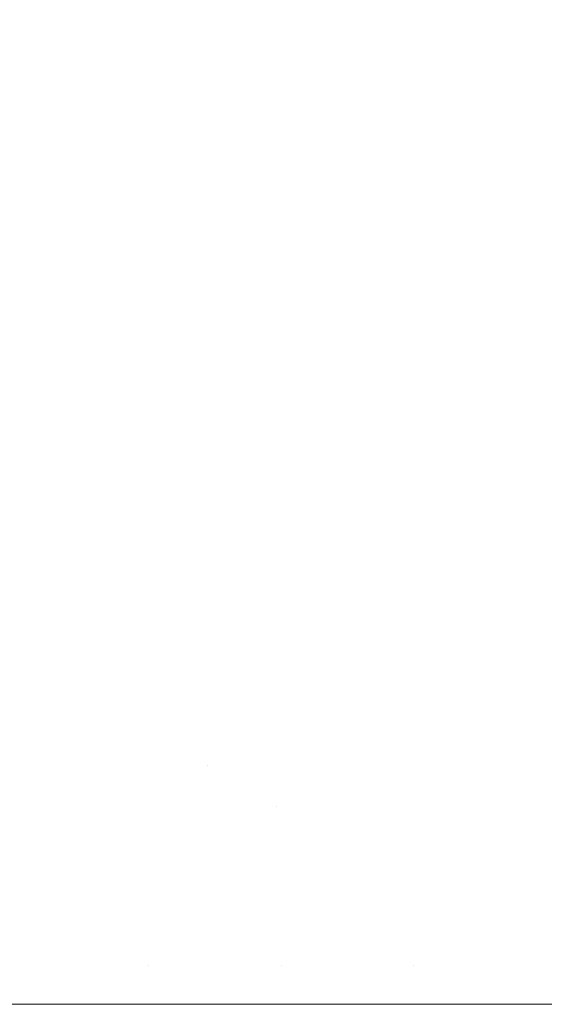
# Model space of a CAD drawing. Header units: centimetres. Extents: x -35.1 to 36.2, y 4.2 to 6.
# Tile 195 of 256: x -11.0825 to -11.061, y 5.9002 to 5.9406. Entities that reach past the tile are written whole.
import ezdxf

# ---------------------------------------------------------------- set-up
doc = ezdxf.new("R2010")
doc.units = ezdxf.units.CM
doc.header["$LTSCALE"] = 2.54
doc.layers.add('Lucido design-1', color=7, linetype='Continuous')

# ---------------------------------------------------------------- blocks, each defined once
blk = doc.blocks.new('Gruppo-4-1')
at = {"color": 7, "linetype": 'Continuous', "lineweight": 9}
for points, invisible_edges in [([(36.079692, 5.942474, -2276.231539), (-34.952766, 5.942474, -2276.231539), (-34.952766, 5.93848, -2276.229782), (36.079692, 5.93848, -2276.229782)], 5), ([(-11.080002, 5.940007, -2276.628352), (-11.082941, 5.940007, -2276.629652), (-11.083565, 5.942016, -2276.628884), (-11.080601, 5.942016, -2276.627574)], 15), ([(-11.080601, 5.942016, -2276.627574), (-11.077638, 5.942016, -2276.626332), (-11.077063, 5.940007, -2276.627121), (-11.080002, 5.940007, -2276.628352)], 15), ([(-11.071725, 5.942016, -2276.624051), (-11.071198, 5.940007, -2276.624858), (-11.077063, 5.940007, -2276.627121), (-11.077638, 5.942016, -2276.626332)], 15), ([(-11.065847, 5.942016, -2276.622029), (-11.065369, 5.940007, -2276.622852), (-11.071198, 5.940007, -2276.624858), (-11.071725, 5.942016, -2276.624051)], 15), ([(-11.060027, 5.942016, -2276.620251), (-11.059597, 5.940007, -2276.62109), (-11.065369, 5.940007, -2276.622852), (-11.065847, 5.942016, -2276.622029)], 15), ([(-11.085877, 5.940007, -2276.631021), (-11.082941, 5.940007, -2276.629652), (-11.082357, 5.938008, -2276.630371), (-11.08527, 5.938008, -2276.63173)], 15), ([(-11.079441, 5.938008, -2276.629081), (-11.082357, 5.938008, -2276.630371), (-11.082941, 5.940007, -2276.629652), (-11.080002, 5.940007, -2276.628352)], 15), ([(-11.080002, 5.940007, -2276.628352), (-11.077063, 5.940007, -2276.627121), (-11.076525, 5.938008, -2276.627859), (-11.079441, 5.938008, -2276.629081)], 15), ([(-11.076525, 5.938008, -2276.627859), (-11.077063, 5.940007, -2276.627121), (-11.071198, 5.940007, -2276.624858), (-11.070705, 5.938008, -2276.625614)], 15), ([(-11.070705, 5.938008, -2276.625614), (-11.071198, 5.940007, -2276.624858), (-11.065369, 5.940007, -2276.622852), (-11.064922, 5.938008, -2276.623624)], 15), ([(-11.064922, 5.938008, -2276.623624), (-11.065369, 5.940007, -2276.622852), (-11.059597, 5.940007, -2276.62109), (-11.059194, 5.938008, -2276.621875)], 15), ([(36.079692, 5.93848, -2276.229782), (-34.952766, 5.93848, -2276.229782), (-34.952766, 5.934414, -2276.228201), (36.079692, 5.934414, -2276.228201)], 5), ([(-11.08527, 5.938008, -2276.63173), (-11.082357, 5.938008, -2276.630371), (-11.08181, 5.936021, -2276.631043), (-11.084702, 5.936021, -2276.632392)], 15), ([(-11.078916, 5.936021, -2276.629763), (-11.08181, 5.936021, -2276.631043), (-11.082357, 5.938008, -2276.630371), (-11.079441, 5.938008, -2276.629081)], 15), ([(-11.079441, 5.938008, -2276.629081), (-11.076525, 5.938008, -2276.627859), (-11.076021, 5.936021, -2276.62855), (-11.078916, 5.936021, -2276.629763)], 15), ([(-11.070705, 5.938008, -2276.625614), (-11.070244, 5.936021, -2276.626322), (-11.076021, 5.936021, -2276.62855), (-11.076525, 5.938008, -2276.627859)], 15), ([(-11.064922, 5.938008, -2276.623624), (-11.064503, 5.936021, -2276.624346), (-11.070244, 5.936021, -2276.626322), (-11.070705, 5.938008, -2276.625614)], 15), ([(-11.059194, 5.938008, -2276.621875), (-11.058817, 5.936021, -2276.62261), (-11.064503, 5.936021, -2276.624346), (-11.064922, 5.938008, -2276.623624)], 15), ([(-11.084702, 5.936021, -2276.632392), (-11.08181, 5.936021, -2276.631043), (-11.081301, 5.934046, -2276.63167), (-11.084173, 5.934046, -2276.63301)], 15), ([(-11.078426, 5.934046, -2276.630398), (-11.081301, 5.934046, -2276.63167), (-11.08181, 5.936021, -2276.631043), (-11.078916, 5.936021, -2276.629763)], 15), ([(-11.078916, 5.936021, -2276.629763), (-11.076021, 5.936021, -2276.62855), (-11.075551, 5.934046, -2276.629194), (-11.078426, 5.934046, -2276.630398)], 15), ([(-11.075551, 5.934046, -2276.629194), (-11.076021, 5.936021, -2276.62855), (-11.070244, 5.936021, -2276.626322), (-11.069814, 5.934046, -2276.626981)], 15), ([(-11.069814, 5.934046, -2276.626981), (-11.070244, 5.936021, -2276.626322), (-11.064503, 5.936021, -2276.624346), (-11.064112, 5.934046, -2276.625019)], 15), ([(-11.064112, 5.934046, -2276.625019), (-11.064503, 5.936021, -2276.624346), (-11.058817, 5.936021, -2276.62261), (-11.058465, 5.934046, -2276.623295)], 15), ([(36.079692, 5.934414, -2276.228201), (-34.952766, 5.934414, -2276.228201), (-34.952766, 5.930283, -2276.226798), (36.079692, 5.930283, -2276.226798)], 5), ([(-11.084173, 5.934046, -2276.63301), (-11.081301, 5.934046, -2276.63167), (-11.080827, 5.932086, -2276.632253), (-11.08368, 5.932086, -2276.633584)], 15), ([(-11.077971, 5.932086, -2276.630989), (-11.080827, 5.932086, -2276.632253), (-11.081301, 5.934046, -2276.63167), (-11.078426, 5.934046, -2276.630398)], 15), ([(-11.078426, 5.934046, -2276.630398), (-11.075551, 5.934046, -2276.629194), (-11.075114, 5.932086, -2276.629793), (-11.077971, 5.932086, -2276.630989)], 15), ([(-11.069814, 5.934046, -2276.626981), (-11.069414, 5.932086, -2276.627594), (-11.075114, 5.932086, -2276.629793), (-11.075551, 5.934046, -2276.629194)], 15), ([(-11.064112, 5.934046, -2276.625019), (-11.063749, 5.932086, -2276.625644), (-11.069414, 5.932086, -2276.627594), (-11.069814, 5.934046, -2276.626981)], 15), ([(-11.058465, 5.934046, -2276.623295), (-11.058139, 5.932086, -2276.623931), (-11.063749, 5.932086, -2276.625644), (-11.064112, 5.934046, -2276.625019)], 15), ([(-11.08368, 5.932086, -2276.633584), (-11.080827, 5.932086, -2276.632253), (-11.080388, 5.930141, -2276.632793), (-11.083224, 5.930141, -2276.634116)], 15), ([(-11.077549, 5.930141, -2276.631537), (-11.080388, 5.930141, -2276.632793), (-11.080827, 5.932086, -2276.632253), (-11.077971, 5.932086, -2276.630989)], 15), ([(-11.077971, 5.932086, -2276.630989), (-11.075114, 5.932086, -2276.629793), (-11.07471, 5.930141, -2276.630348), (-11.077549, 5.930141, -2276.631537)], 15), ([(-11.07471, 5.930141, -2276.630348), (-11.075114, 5.932086, -2276.629793), (-11.069414, 5.932086, -2276.627594), (-11.069044, 5.930141, -2276.628162)], 15), ([(-11.069044, 5.930141, -2276.628162), (-11.069414, 5.932086, -2276.627594), (-11.063749, 5.932086, -2276.625644), (-11.063413, 5.930141, -2276.626224)], 15), ([(-11.063413, 5.930141, -2276.626224), (-11.063749, 5.932086, -2276.625644), (-11.058139, 5.932086, -2276.623931), (-11.057836, 5.930141, -2276.624522)], 15), ([(36.079692, 5.930283, -2276.226798), (-34.952766, 5.930283, -2276.226798), (-34.952766, 5.926094, -2276.225577), (36.079692, 5.926094, -2276.225577)], 5), ([(-11.083224, 5.930141, -2276.634116), (-11.080388, 5.930141, -2276.632793), (-11.079982, 5.928212, -2276.633292), (-11.082803, 5.928212, -2276.634607)], 15), ([(-11.077159, 5.928212, -2276.632043), (-11.079982, 5.928212, -2276.633292), (-11.080388, 5.930141, -2276.632793), (-11.077549, 5.930141, -2276.631537)], 15), ([(-11.077549, 5.930141, -2276.631537), (-11.07471, 5.930141, -2276.630348), (-11.074336, 5.928212, -2276.63086), (-11.077159, 5.928212, -2276.632043)], 15), ([(-11.069044, 5.930141, -2276.628162), (-11.068702, 5.928212, -2276.628687), (-11.074336, 5.928212, -2276.63086), (-11.07471, 5.930141, -2276.630348)], 15), ([(-11.063413, 5.930141, -2276.626224), (-11.063102, 5.928212, -2276.62676), (-11.068702, 5.928212, -2276.628687), (-11.069044, 5.930141, -2276.628162)], 15), ([(-11.057836, 5.930141, -2276.624522), (-11.057556, 5.928212, -2276.625067), (-11.063102, 5.928212, -2276.62676), (-11.063413, 5.930141, -2276.626224)], 15), ([(-11.082415, 5.926301, -2276.635059), (-11.085215, 5.926301, -2276.636437), (-11.085617, 5.928212, -2276.635992), (-11.082803, 5.928212, -2276.634607)], 15), ([(-11.082803, 5.928212, -2276.634607), (-11.079982, 5.928212, -2276.633292), (-11.07961, 5.926301, -2276.63375), (-11.082415, 5.926301, -2276.635059)], 15), ([(-11.076801, 5.926301, -2276.632508), (-11.07961, 5.926301, -2276.63375), (-11.079982, 5.928212, -2276.633292), (-11.077159, 5.928212, -2276.632043)], 15), ([(-11.077159, 5.928212, -2276.632043), (-11.074336, 5.928212, -2276.63086), (-11.073992, 5.926301, -2276.631332), (-11.076801, 5.926301, -2276.632508)], 15), ([(-11.073992, 5.926301, -2276.631332), (-11.074336, 5.928212, -2276.63086), (-11.068702, 5.928212, -2276.628687), (-11.068387, 5.926301, -2276.629169)], 15), ([(-11.068387, 5.926301, -2276.629169), (-11.068702, 5.928212, -2276.628687), (-11.063102, 5.928212, -2276.62676), (-11.062816, 5.926301, -2276.627252)], 15), ([(-11.062816, 5.926301, -2276.627252), (-11.063102, 5.928212, -2276.62676), (-11.057556, 5.928212, -2276.625067), (-11.057299, 5.926301, -2276.625568)], 15), ([(36.079692, 5.926094, -2276.225577), (-34.952766, 5.926094, -2276.225577), (-34.952766, 5.921856, -2276.22454), (36.079692, 5.921856, -2276.22454)], 5), ([(-11.08206, 5.924408, -2276.635473), (-11.084847, 5.924408, -2276.636844), (-11.085215, 5.926301, -2276.636437), (-11.082415, 5.926301, -2276.635059)], 15), ([(-11.082415, 5.926301, -2276.635059), (-11.07961, 5.926301, -2276.63375), (-11.079268, 5.924408, -2276.634171), (-11.08206, 5.924408, -2276.635473)], 15), ([(-11.076473, 5.924408, -2276.632934), (-11.079268, 5.924408, -2276.634171), (-11.07961, 5.926301, -2276.63375), (-11.076801, 5.926301, -2276.632508)], 15), ([(-11.076801, 5.926301, -2276.632508), (-11.073992, 5.926301, -2276.631332), (-11.073677, 5.924408, -2276.631763), (-11.076473, 5.924408, -2276.632934)], 15), ([(-11.068387, 5.926301, -2276.629169), (-11.068099, 5.924408, -2276.629611), (-11.073677, 5.924408, -2276.631763), (-11.073992, 5.926301, -2276.631332)], 15), ([(-11.062816, 5.926301, -2276.627252), (-11.062555, 5.924408, -2276.627703), (-11.068099, 5.924408, -2276.629611), (-11.068387, 5.926301, -2276.629169)], 15), ([(-11.057299, 5.926301, -2276.625568), (-11.057064, 5.924408, -2276.626027), (-11.062555, 5.924408, -2276.627703), (-11.062816, 5.926301, -2276.627252)], 15), ([(-11.081737, 5.922535, -2276.635851), (-11.084511, 5.922535, -2276.637215), (-11.084847, 5.924408, -2276.636844), (-11.08206, 5.924408, -2276.635473)], 15), ([(-11.08206, 5.924408, -2276.635473), (-11.079268, 5.924408, -2276.634171), (-11.078957, 5.922535, -2276.634553), (-11.081737, 5.922535, -2276.635851)], 15), ([(-11.076174, 5.922535, -2276.633323), (-11.078957, 5.922535, -2276.634553), (-11.079268, 5.924408, -2276.634171), (-11.076473, 5.924408, -2276.632934)], 15), ([(-11.076473, 5.924408, -2276.632934), (-11.073677, 5.924408, -2276.631763), (-11.07339, 5.922535, -2276.632157), (-11.076174, 5.922535, -2276.633323)], 15), ([(-11.07339, 5.922535, -2276.632157), (-11.073677, 5.924408, -2276.631763), (-11.068099, 5.924408, -2276.629611), (-11.067836, 5.922535, -2276.630014)], 15), ([(-11.067836, 5.922535, -2276.630014), (-11.068099, 5.924408, -2276.629611), (-11.062555, 5.924408, -2276.627703), (-11.062316, 5.922535, -2276.628114)], 15), ([(-11.062316, 5.922535, -2276.628114), (-11.062555, 5.924408, -2276.627703), (-11.057064, 5.924408, -2276.626027), (-11.056849, 5.922535, -2276.626445)], 15), ([(-11.081444, 5.920683, -2276.636192), (-11.084207, 5.920683, -2276.637552), (-11.084511, 5.922535, -2276.637215), (-11.081737, 5.922535, -2276.635851)], 15), ([(-11.081737, 5.922535, -2276.635851), (-11.078957, 5.922535, -2276.634553), (-11.078675, 5.920683, -2276.6349), (-11.081444, 5.920683, -2276.636192)], 15), ([(-11.075903, 5.920683, -2276.633674), (-11.078675, 5.920683, -2276.6349), (-11.078957, 5.922535, -2276.634553), (-11.076174, 5.922535, -2276.633323)], 15), ([(-11.076174, 5.922535, -2276.633323), (-11.07339, 5.922535, -2276.632157), (-11.07313, 5.920683, -2276.632513), (-11.075903, 5.920683, -2276.633674)], 15), ([(-11.067836, 5.922535, -2276.630014), (-11.067598, 5.920683, -2276.630379), (-11.07313, 5.920683, -2276.632513), (-11.07339, 5.922535, -2276.632157)], 15), ([(-11.062316, 5.922535, -2276.628114), (-11.0621, 5.920683, -2276.628487), (-11.067598, 5.920683, -2276.630379), (-11.067836, 5.922535, -2276.630014)], 15), ([(-11.056849, 5.922535, -2276.626445), (-11.056655, 5.920683, -2276.626824), (-11.0621, 5.920683, -2276.628487), (-11.062316, 5.922535, -2276.628114)], 15), ([(36.079692, 5.920679, -2276.224306), (36.079692, 5.921856, -2276.22454), (-34.952766, 5.921856, -2276.22454), (-34.952766, 5.920679, -2276.224306)], 10), ([(-34.952766, 5.920679, -2276.224306), (-34.952766, 5.917577, -2276.223689), (36.079692, 5.917577, -2276.223689), (36.079692, 5.920679, -2276.224306)], 10), ([(-11.081181, 5.918851, -2276.6365), (-11.083934, 5.918851, -2276.637854), (-11.084207, 5.920683, -2276.637552), (-11.081444, 5.920683, -2276.636192)], 15), ([(-11.081444, 5.920683, -2276.636192), (-11.078675, 5.920683, -2276.6349), (-11.078421, 5.918851, -2276.635212), (-11.081181, 5.918851, -2276.6365)], 15), ([(-11.075659, 5.918851, -2276.633991), (-11.078421, 5.918851, -2276.635212), (-11.078675, 5.920683, -2276.6349), (-11.075903, 5.920683, -2276.633674)], 15), ([(-11.075903, 5.920683, -2276.633674), (-11.07313, 5.920683, -2276.632513), (-11.072897, 5.918851, -2276.632834), (-11.075659, 5.918851, -2276.633991)], 15), ([(-11.072897, 5.918851, -2276.632834), (-11.07313, 5.920683, -2276.632513), (-11.067598, 5.920683, -2276.630379), (-11.067384, 5.918851, -2276.630707)], 15), ([(-11.067384, 5.918851, -2276.630707), (-11.067598, 5.920683, -2276.630379), (-11.0621, 5.920683, -2276.628487), (-11.061906, 5.918851, -2276.628822)], 15), ([(-11.061906, 5.918851, -2276.628822), (-11.0621, 5.920683, -2276.628487), (-11.056655, 5.920683, -2276.626824), (-11.05648, 5.918851, -2276.627165)], 15), ([(-11.080945, 5.91704, -2276.636775), (-11.083689, 5.91704, -2276.638125), (-11.083934, 5.918851, -2276.637854), (-11.081181, 5.918851, -2276.6365)], 15), ([(-11.081181, 5.918851, -2276.6365), (-11.078421, 5.918851, -2276.635212), (-11.078195, 5.91704, -2276.635491), (-11.080945, 5.91704, -2276.636775)], 15), ([(-11.075441, 5.91704, -2276.634274), (-11.078195, 5.91704, -2276.635491), (-11.078421, 5.918851, -2276.635212), (-11.075659, 5.918851, -2276.633991)], 15), ([(-11.075659, 5.918851, -2276.633991), (-11.072897, 5.918851, -2276.632834), (-11.072688, 5.91704, -2276.63312), (-11.075441, 5.91704, -2276.634274)], 15), ([(-11.067384, 5.918851, -2276.630707), (-11.067193, 5.91704, -2276.631), (-11.072688, 5.91704, -2276.63312), (-11.072897, 5.918851, -2276.632834)], 15), ([(-11.061906, 5.918851, -2276.628822), (-11.061732, 5.91704, -2276.629121), (-11.067193, 5.91704, -2276.631), (-11.067384, 5.918851, -2276.630707)], 15), ([(-11.05648, 5.918851, -2276.627165), (-11.056323, 5.91704, -2276.62747), (-11.061732, 5.91704, -2276.629121), (-11.061906, 5.918851, -2276.628822)], 15), ([(36.079692, 5.917039, -2276.223606), (36.079692, 5.917577, -2276.223689), (-34.952766, 5.917577, -2276.223689), (-34.952766, 5.917039, -2276.223606)], 10), ([(-34.952766, 5.917039, -2276.223606), (-34.952766, 5.913486, -2276.22306), (36.079692, 5.913486, -2276.22306), (36.079692, 5.917039, -2276.223606)], 10), ([(-11.080737, 5.915252, -2276.637018), (-11.083473, 5.915252, -2276.638364), (-11.083689, 5.91704, -2276.638125), (-11.080945, 5.91704, -2276.636775)], 15), ([(-11.080945, 5.91704, -2276.636775), (-11.078195, 5.91704, -2276.635491), (-11.077994, 5.915252, -2276.635738), (-11.080737, 5.915252, -2276.637018)], 15), ([(-11.075248, 5.915252, -2276.634524), (-11.077994, 5.915252, -2276.635738), (-11.078195, 5.91704, -2276.635491), (-11.075441, 5.91704, -2276.634274)], 15), ([(-11.075441, 5.91704, -2276.634274), (-11.072688, 5.91704, -2276.63312), (-11.072503, 5.915252, -2276.633373), (-11.075248, 5.915252, -2276.634524)], 15), ([(-11.072503, 5.915252, -2276.633373), (-11.072688, 5.91704, -2276.63312), (-11.067193, 5.91704, -2276.631), (-11.067024, 5.915252, -2276.63126)], 15), ([(-11.067024, 5.915252, -2276.63126), (-11.067193, 5.91704, -2276.631), (-11.061732, 5.91704, -2276.629121), (-11.061578, 5.915252, -2276.629386)], 15), ([(-11.061578, 5.915252, -2276.629386), (-11.061732, 5.91704, -2276.629121), (-11.056323, 5.91704, -2276.62747), (-11.056185, 5.915252, -2276.627739)], 15), ([(-11.080554, 5.913486, -2276.63723), (-11.083284, 5.913486, -2276.638573), (-11.083473, 5.915252, -2276.638364), (-11.080737, 5.915252, -2276.637018)], 15), ([(-11.080737, 5.915252, -2276.637018), (-11.077994, 5.915252, -2276.635738), (-11.077819, 5.913486, -2276.635954), (-11.080554, 5.913486, -2276.63723)], 15), ([(-11.07508, 5.913486, -2276.634742), (-11.077819, 5.913486, -2276.635954), (-11.077994, 5.915252, -2276.635738), (-11.075248, 5.915252, -2276.634524)], 15), ([(-11.075248, 5.915252, -2276.634524), (-11.072503, 5.915252, -2276.633373), (-11.072341, 5.913486, -2276.633595), (-11.07508, 5.913486, -2276.634742)], 15), ([(-11.067024, 5.915252, -2276.63126), (-11.066876, 5.913486, -2276.631487), (-11.072341, 5.913486, -2276.633595), (-11.072503, 5.915252, -2276.633373)], 15), ([(-11.061578, 5.915252, -2276.629386), (-11.061444, 5.913486, -2276.629617), (-11.066876, 5.913486, -2276.631487), (-11.067024, 5.915252, -2276.63126)], 15), ([(-11.056185, 5.915252, -2276.627739), (-11.056064, 5.913486, -2276.627975), (-11.061444, 5.913486, -2276.629617), (-11.061578, 5.915252, -2276.629386)], 15), ([(-34.952766, 5.913486, -2276.22306), (-34.952766, 5.913265, -2276.223025), (36.079692, 5.913265, -2276.223025), (36.079692, 5.913486, -2276.22306)], 10), ([(-11.080397, 5.911744, -2276.637414), (-11.083121, 5.911744, -2276.638753), (-11.083284, 5.913486, -2276.638573), (-11.080554, 5.913486, -2276.63723)], 15), ([(-11.080554, 5.913486, -2276.63723), (-11.077819, 5.913486, -2276.635954), (-11.077667, 5.911744, -2276.63614), (-11.080397, 5.911744, -2276.637414)], 15), ([(-11.074934, 5.911744, -2276.634931), (-11.077667, 5.911744, -2276.63614), (-11.077819, 5.913486, -2276.635954), (-11.07508, 5.913486, -2276.634742)], 15), ([(-11.07508, 5.913486, -2276.634742), (-11.072341, 5.913486, -2276.633595), (-11.072202, 5.911744, -2276.633786), (-11.074934, 5.911744, -2276.634931)], 15), ([(-11.072202, 5.911744, -2276.633786), (-11.072341, 5.913486, -2276.633595), (-11.066876, 5.913486, -2276.631487), (-11.066748, 5.911744, -2276.631683)], 15), ([(-11.066748, 5.911744, -2276.631683), (-11.066876, 5.913486, -2276.631487), (-11.061444, 5.913486, -2276.629617), (-11.061328, 5.911744, -2276.629817)], 15), ([(-11.061328, 5.911744, -2276.629817), (-11.061444, 5.913486, -2276.629617), (-11.056064, 5.913486, -2276.627975), (-11.05596, 5.911744, -2276.628178)], 15), ([(36.079692, 5.910022, -2276.22267), (36.079692, 5.913265, -2276.223025), (-34.952766, 5.913265, -2276.223025), (-34.952766, 5.910022, -2276.22267)], 10), ([(-11.080264, 5.910024, -2276.637569), (-11.082983, 5.910024, -2276.638906), (-11.083121, 5.911744, -2276.638753), (-11.080397, 5.911744, -2276.637414)], 15), ([(-11.080397, 5.911744, -2276.637414), (-11.077667, 5.911744, -2276.63614), (-11.077539, 5.910024, -2276.636298), (-11.080264, 5.910024, -2276.637569)], 15), ([(-11.074811, 5.910024, -2276.635091), (-11.077539, 5.910024, -2276.636298), (-11.077667, 5.911744, -2276.63614), (-11.074934, 5.911744, -2276.634931)], 15), ([(-11.074934, 5.911744, -2276.634931), (-11.072202, 5.911744, -2276.633786), (-11.072083, 5.910024, -2276.633948), (-11.074811, 5.910024, -2276.635091)], 15), ([(-11.066748, 5.911744, -2276.631683), (-11.06664, 5.910024, -2276.631849), (-11.072083, 5.910024, -2276.633948), (-11.072202, 5.911744, -2276.633786)], 15), ([(-11.061328, 5.911744, -2276.629817), (-11.06123, 5.910024, -2276.629987), (-11.06664, 5.910024, -2276.631849), (-11.066748, 5.911744, -2276.631683)], 15), ([(-11.05596, 5.911744, -2276.628178), (-11.055871, 5.910024, -2276.628351), (-11.06123, 5.910024, -2276.629987), (-11.061328, 5.911744, -2276.629817)], 15), ([(-34.952766, 5.910022, -2276.22267), (-34.952766, 5.908928, -2276.22255), (36.079692, 5.908928, -2276.22255), (36.079692, 5.910022, -2276.22267)], 10), ([(-11.080154, 5.908329, -2276.637697), (-11.082869, 5.908329, -2276.639033), (-11.082983, 5.910024, -2276.638906), (-11.080264, 5.910024, -2276.637569)], 15), ([(-11.080264, 5.910024, -2276.637569), (-11.077539, 5.910024, -2276.636298), (-11.077433, 5.908329, -2276.636428), (-11.080154, 5.908329, -2276.637697)], 15), ([(-11.077433, 5.908329, -2276.636428), (-11.077539, 5.910024, -2276.636298), (-11.074811, 5.910024, -2276.635091)], 11), ([(-11.071986, 5.908329, -2276.634082), (-11.077433, 5.908329, -2276.636428), (-11.074811, 5.910024, -2276.635091)], 11), ([(-11.074811, 5.910024, -2276.635091), (-11.072083, 5.910024, -2276.633948), (-11.071986, 5.908329, -2276.634082)], 11), ([(-11.071986, 5.908329, -2276.634082), (-11.072083, 5.910024, -2276.633948), (-11.06664, 5.910024, -2276.631849), (-11.06655, 5.908329, -2276.631986)], 15), ([(-11.06655, 5.908329, -2276.631986), (-11.06664, 5.910024, -2276.631849), (-11.06123, 5.910024, -2276.629987), (-11.061148, 5.908329, -2276.630127)], 15), ([(-11.061148, 5.908329, -2276.630127), (-11.06123, 5.910024, -2276.629987), (-11.055871, 5.910024, -2276.628351), (-11.055798, 5.908329, -2276.628493)], 15), ([(36.079692, 5.908928, -2276.22255), (-34.952766, 5.908928, -2276.22255), (-34.952766, 5.904574, -2276.222265), (36.079692, 5.904574, -2276.222265)], 5), ([(-11.080066, 5.906657, -2276.6378), (-11.082777, 5.906657, -2276.639134), (-11.082869, 5.908329, -2276.639033), (-11.080154, 5.908329, -2276.637697)], 15), ([(-11.080154, 5.908329, -2276.637697), (-11.077433, 5.908329, -2276.636428), (-11.077348, 5.906657, -2276.636532), (-11.080066, 5.906657, -2276.6378)], 15), ([(-11.071986, 5.908329, -2276.634082), (-11.071908, 5.906657, -2276.63419), (-11.077348, 5.906657, -2276.636532), (-11.077433, 5.908329, -2276.636428)], 15), ([(-11.06655, 5.908329, -2276.631986), (-11.066479, 5.906657, -2276.632095), (-11.071908, 5.906657, -2276.63419), (-11.071986, 5.908329, -2276.634082)], 15), ([(-11.061148, 5.908329, -2276.630127), (-11.061083, 5.906657, -2276.630239), (-11.066479, 5.906657, -2276.632095), (-11.06655, 5.908329, -2276.631986)], 15), ([(-11.055798, 5.908329, -2276.628493), (-11.05574, 5.906657, -2276.628607), (-11.061083, 5.906657, -2276.630239), (-11.061148, 5.908329, -2276.630127)], 15), ([(-11.079999, 5.905009, -2276.637878), (-11.082708, 5.905009, -2276.639211), (-11.082777, 5.906657, -2276.639134), (-11.080066, 5.906657, -2276.6378)], 15), ([(-11.080066, 5.906657, -2276.6378), (-11.077348, 5.906657, -2276.636532), (-11.077284, 5.905009, -2276.636612), (-11.079999, 5.905009, -2276.637878)], 15), ([(-11.077284, 5.905009, -2276.636612), (-11.077348, 5.906657, -2276.636532), (-11.071908, 5.906657, -2276.63419), (-11.071848, 5.905009, -2276.634271)], 15), ([(-11.071848, 5.905009, -2276.634271), (-11.071908, 5.906657, -2276.63419), (-11.066479, 5.906657, -2276.632095), (-11.066424, 5.905009, -2276.632179)], 15), ([(-11.066424, 5.905009, -2276.632179), (-11.066479, 5.906657, -2276.632095), (-11.061083, 5.906657, -2276.630239), (-11.061034, 5.905009, -2276.630324)], 15), ([(-11.061034, 5.905009, -2276.630324), (-11.061083, 5.906657, -2276.630239), (-11.05574, 5.906657, -2276.628607), (-11.055695, 5.905009, -2276.628694)], 15), ([(-11.079952, 5.903386, -2276.637933), (-11.082659, 5.903386, -2276.639265), (-11.082708, 5.905009, -2276.639211), (-11.079999, 5.905009, -2276.637878)], 15), ([(-11.079999, 5.905009, -2276.637878), (-11.077284, 5.905009, -2276.636612), (-11.077239, 5.903386, -2276.636667), (-11.079952, 5.903386, -2276.637933)], 15), ([(-11.071848, 5.905009, -2276.634271), (-11.071807, 5.903386, -2276.634328), (-11.077239, 5.903386, -2276.636667), (-11.077284, 5.905009, -2276.636612)], 15), ([(-11.066424, 5.905009, -2276.632179), (-11.066386, 5.903386, -2276.632237), (-11.071807, 5.903386, -2276.634328), (-11.071848, 5.905009, -2276.634271)], 15), ([(-11.061034, 5.905009, -2276.630324), (-11.060999, 5.903386, -2276.630383), (-11.066386, 5.903386, -2276.632237), (-11.066424, 5.905009, -2276.632179)], 15), ([(-11.055695, 5.905009, -2276.628694), (-11.055664, 5.903386, -2276.628754), (-11.060999, 5.903386, -2276.630383), (-11.061034, 5.905009, -2276.630324)], 15), ([(36.079692, 5.903385, -2276.222239), (36.079692, 5.904574, -2276.222265), (-34.952766, 5.904574, -2276.222265), (-34.952766, 5.903385, -2276.222239)], 10), ([(-34.952766, 5.903385, -2276.222239), (-34.952766, 5.900212, -2276.22217), (36.079692, 5.900212, -2276.22217), (36.079692, 5.903385, -2276.222239)], 8), ([(-11.079925, 5.901787, -2276.637965), (-11.082631, 5.901787, -2276.639296), (-11.082659, 5.903386, -2276.639265), (-11.079952, 5.903386, -2276.637933)], 15), ([(-11.079952, 5.903386, -2276.637933), (-11.077239, 5.903386, -2276.636667), (-11.077212, 5.901787, -2276.636699), (-11.079925, 5.901787, -2276.637965)], 15), ([(-11.077212, 5.901787, -2276.636699), (-11.077239, 5.903386, -2276.636667), (-11.071807, 5.903386, -2276.634328), (-11.071782, 5.901787, -2276.634361)], 15), ([(-11.071782, 5.901787, -2276.634361), (-11.071807, 5.903386, -2276.634328), (-11.066386, 5.903386, -2276.632237), (-11.066364, 5.901787, -2276.632271)], 15), ([(-11.066364, 5.901787, -2276.632271), (-11.066386, 5.903386, -2276.632237), (-11.060999, 5.903386, -2276.630383), (-11.060979, 5.901787, -2276.630418)], 15), ([(-11.060979, 5.901787, -2276.630418), (-11.060999, 5.903386, -2276.630383), (-11.055664, 5.903386, -2276.628754), (-11.055646, 5.901787, -2276.62879)], 15), ([(-11.078864, 5.900212, -2276.637476), (-11.084477, 5.900212, -2276.64026), (-11.082631, 5.901787, -2276.639296), (-11.079925, 5.901787, -2276.637965)], 14), ([(-11.079925, 5.901787, -2276.637965), (-11.077212, 5.901787, -2276.636699), (-11.078864, 5.900212, -2276.637476)], 11), ([(-11.07354, 5.900212, -2276.635105), (-11.078864, 5.900212, -2276.637476), (-11.077212, 5.901787, -2276.636699)], 10), ([(-11.077212, 5.901787, -2276.636699), (-11.071782, 5.901787, -2276.634361), (-11.07354, 5.900212, -2276.635105)], 11), ([(-11.067317, 5.900212, -2276.632636), (-11.07354, 5.900212, -2276.635105), (-11.071782, 5.901787, -2276.634361)], 10), ([(-11.071782, 5.901787, -2276.634361), (-11.066364, 5.901787, -2276.632271), (-11.067317, 5.900212, -2276.632636)], 11), ([(-11.061473, 5.900212, -2276.630593), (-11.067317, 5.900212, -2276.632636), (-11.066364, 5.901787, -2276.632271)], 10), ([(-11.066364, 5.901787, -2276.632271), (-11.060979, 5.901787, -2276.630418), (-11.061473, 5.900212, -2276.630593)], 11), ([(-11.055646, 5.901787, -2276.62879), (-11.055401, 5.900212, -2276.628733), (-11.061473, 5.900212, -2276.630593), (-11.060979, 5.901787, -2276.630418)], 13)]:
    blk.add_3dface(points, dxfattribs=dict(at, invisible_edges=invisible_edges))

msp = doc.modelspace()

# ---------------------------------------------------------------- block references
at = {"layer": 'Lucido design-1', "color": 7}
msp.add_blockref('Gruppo-4-1', (0, 0), dxfattribs=at)

doc.saveas('drawing.dxf')
